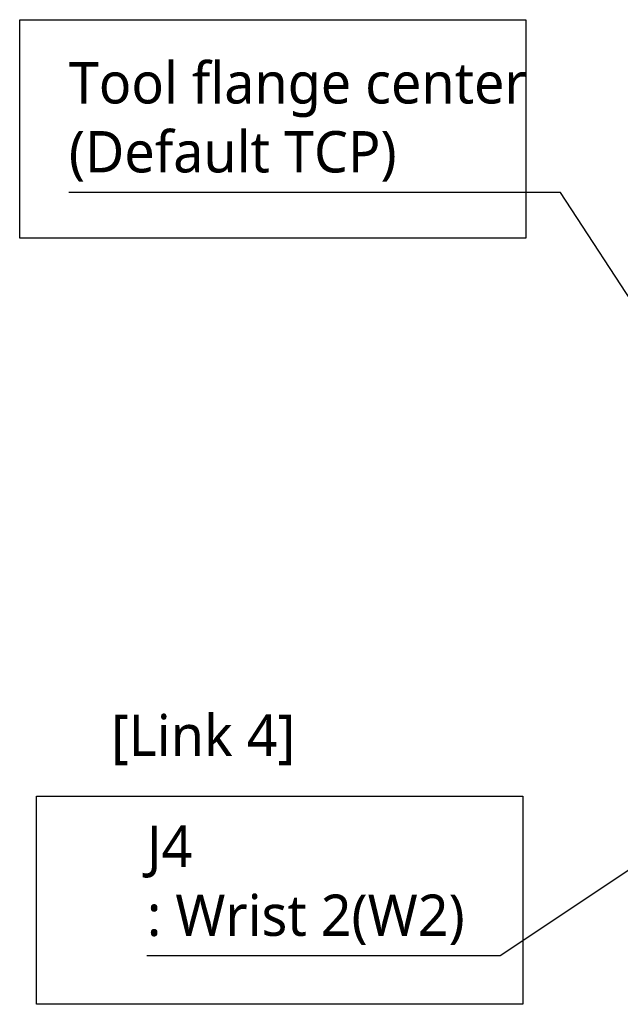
# Model space of a CAD drawing. Header units: millimetres. Extents: x 0 to 5219, y 0 to 2970.
# Tile 137 of 229: x 1462 to 1741, y 1957 to 2414. Entities that reach past the tile are written whole.
import ezdxf

# ---------------------------------------------------------------- set-up
doc = ezdxf.new("R2010")
doc.units = ezdxf.units.MM
doc.header["$LTSCALE"] = 0.2
doc.layers.add('05_Section Line', color=3, linetype='Continuous')
doc.styles.add('Rainbow-5.0 Style', font='malgunsl.ttf')
doc.dimstyles.new('Rainbow-5.0 Style', dxfattribs={"dimtxt": 4, "dimasz": 2.5, "dimexe": 1, "dimexo": 1, "dimgap": 1, "dimtad": 1, "dimdsep": 46, "dimtxsty": 'Rainbow-5.0 Style', "dimcen": 0, "dimclrd": 251, "dimclre": 251, "dimclrt": 7, "dimazin": 3, "dimtp": 0.1, "dimtm": 0.1, "dimtfac": 0.61, "dimtmove": 0, "dimatfit": 3, "dimfxl": 1, "dimlwd": -1, "dimlwe": -1, "dimarcsym": 1})

msp = doc.modelspace()

# ---------------------------------------------------------------- linework, layer by layer
at = {"layer": '05_Section Line'}
for points in [[(1462.055, 2414.095), (1697.255, 2414.095), (1697.255, 2312.638), (1462.055, 2312.638)], [(1469.859, 2053.572), (1695.774, 2053.572), (1695.774, 1956.858), (1469.859, 1956.858)]]:
    msp.add_lwpolyline(points, close=True, dxfattribs=at)

# ---------------------------------------------------------------- texts
at = {"color": 7, "char_height": 19.2, "attachment_point": 7, "style": 'Rainbow-5.0 Style'}
for s, insert in [('Tool flange center\\P(Default TCP)', (1484.917, 2338.919)), ('[Link 4]', (1504.439, 2067.897)), ('J4\\P: Wrist 2(W2)', (1521.176, 1984.397))]:
    msp.add_mtext(s, dxfattribs=dict(at, insert=insert))

# ---------------------------------------------------------------- leaders
at = {"annotation_type": 0, "has_hookline": 1, "hookline_direction": 1}
for points, text_width in [([(1775.908, 2237.896), (1713.317, 2333.919), (1700.817, 2333.919)], 210.9), ([(1888.551, 2114.857), (1685.332, 1979.397), (1672.832, 1979.397)], 146.656)]:
    msp.add_leader(points, dimstyle='Rainbow-5.0 Style', override={"dimscale": 5, "dimgap": 1, "dimtad": 1}, dxfattribs=dict(at, text_width=text_width))

doc.saveas('drawing.dxf')
